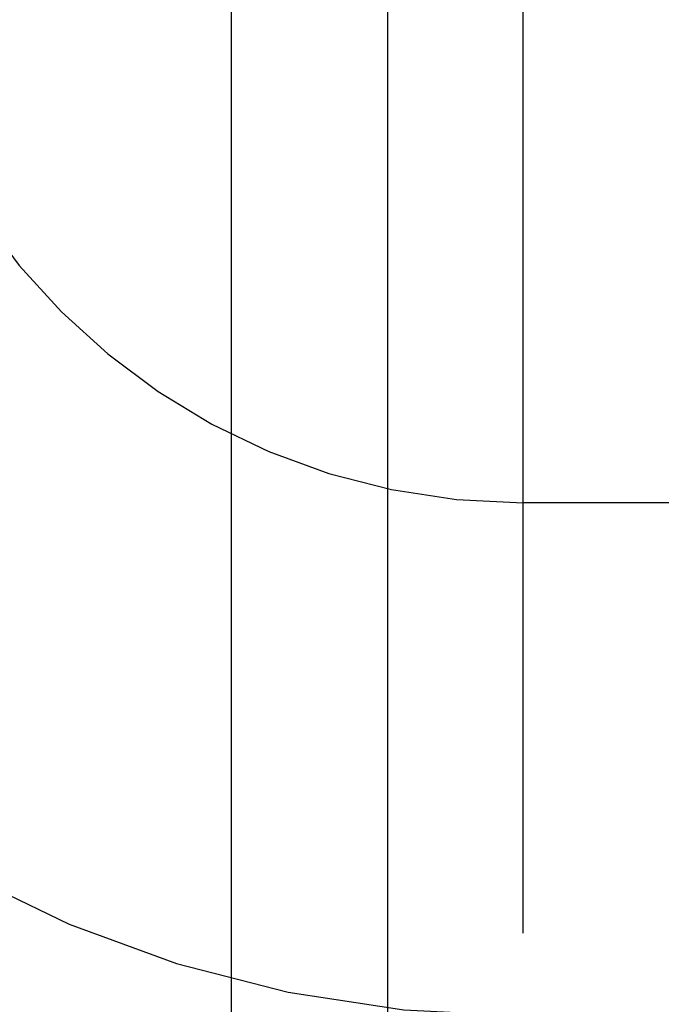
# Model space of a CAD drawing. Header units: inches. Extents: x 0 to 262, y 0 to 169.
# Tile 31 of 83: x 80.548 to 80.686, y 86.843 to 87.055. Entities that reach past the tile are written whole.
import ezdxf

# ---------------------------------------------------------------- set-up
doc = ezdxf.new("R2010")
doc.units = ezdxf.units.IN
doc.header["$LTSCALE"] = 14.384615
doc.header["$MEASUREMENT"] = 0
doc.linetypes.add('HIDDEN', pattern=[0.2, 0.1, -0.1])
doc.layers.add('DEFAULT_2', color=8, linetype='HIDDEN')
doc.layers.add('MAIN_RH_DOOR_ASSEMBLY', color=7, linetype='CONTINUOUS')

msp = doc.modelspace()

# ---------------------------------------------------------------- linework, layer by layer
at = {"layer": 'DEFAULT_2', "color": 8, "linetype": 'HIDDEN'}
for p, q in [((80.65636, 83.98172), (80.65636, 89.48223)), ((80.59386, 86.63357), (80.59386, 87.37662)), ((81.15636, 86.9509), (80.65636, 86.9509))]:
    msp.add_line(p, q, dxfattribs=at)
for radius in [0.25, 0.14]:
    msp.add_arc((80.65636, 87.0909), radius, 90, 270, dxfattribs=at)
at = {"layer": 'MAIN_RH_DOOR_ASSEMBLY', "color": 3, "linetype": 'Continuous'}
msp.add_line((80.62736, 78.8239), (80.62736, 95.3239), dxfattribs=at)

doc.saveas('drawing.dxf')
